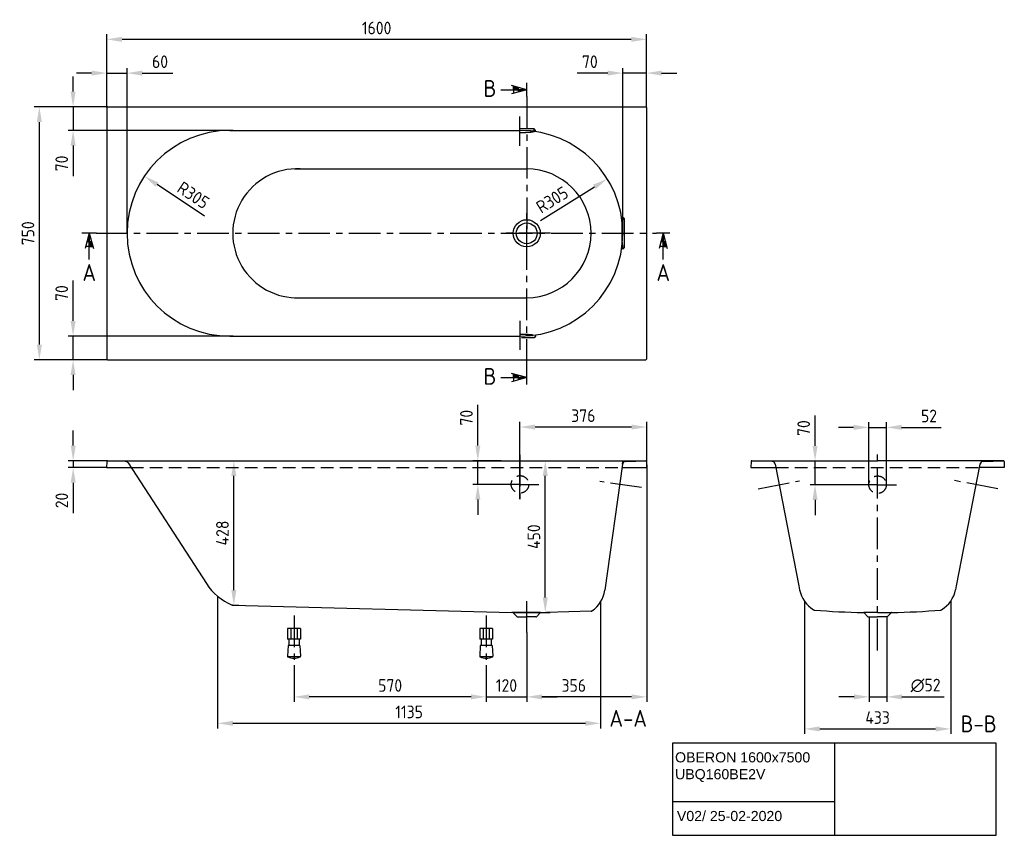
# Model space of a CAD drawing. Extents: x 692 to 3611, y 290 to 2708.
import ezdxf
from ezdxf.enums import TextEntityAlignment as Align

# ---------------------------------------------------------------- set-up
doc = ezdxf.new("R2010")
doc.units = 0
doc.header["$LTSCALE"] = 75
doc.header["$MEASUREMENT"] = 0
doc.linetypes.add('CENTER', pattern=[2, 1.25, -0.25, 0.25, -0.25])
doc.linetypes.add('DASHED', pattern=[0.75, 0.5, -0.25])
doc.layers.get('0').update_dxf_attribs({"linetype": 'CONTINUOUS'})
doc.layers.get('DEFPOINTS').update_dxf_attribs({"linetype": 'CONTINUOUS'})
for name, color, linetype in [('BEMATING', 7, 'CONTINUOUS'), ('HARTLIJN', 7, 'CENTER'), ('HULPLIJN', 7, 'DASHED'), ('PEN1', 7, 'CONTINUOUS'), ('PEN2', 7, 'CONTINUOUS'), ('PEN3', 7, 'CONTINUOUS')]:
    doc.layers.add(name, color=color, linetype=linetype)
doc.styles.add('ISO', font='ISO')
doc.styles.add('iso_text', font='isocp.shx')
doc.dimstyles.new('H2_5OS15', dxfattribs={"dimscale": 15, "dimtxt": 2.5, "dimasz": 3, "dimexe": 1, "dimexo": 0, "dimgap": 1, "dimtad": 1, "dimdec": 0, "dimdsep": 46, "dimtxsty": 'ISO', "dimcen": 0, "dimdle": 1.3, "dimclrd": 256, "dimclre": 256, "dimclrt": 7, "dimadec": 0, "dimazin": 0, "dimtfac": 0.714286, "dimtmove": 0, "dimatfit": 3, "dimfxl": 1, "dimtvp": 1, "dimtolj": 1, "dimarcsym": 0})

# ---------------------------------------------------------------- blocks, each defined once
blk = doc.blocks.new('*D0')
at = {"linetype": 'ByBlock'}
for p, q in [((3194.074576, 1394.1), (3194.074576, 1484.635714)), ((3225.016437, 1349.1), (3179.074576, 1349.1)), ((3194.074576, 1279.1), (3194.074576, 1349.1)), ((3323.235622, 1279.1), (3179.074576, 1279.1)), ((3194.074576, 1234.1), (3194.074576, 1189.1))]:
    blk.add_line(p, q, dxfattribs=at)
for points in [[(3186.574576, 1394.1), (3201.574576, 1394.1), (3194.074576, 1349.1)], [(3186.574576, 1234.1), (3201.574576, 1234.1), (3194.074576, 1279.1)]]:
    blk.add_solid(points, dxfattribs=at)
at = {"layer": 'DEFPOINTS', "color": 0, "linetype": 'ByBlock'}
for p in [(3194.074576, 1349.1), (3225.016437, 1349.1), (3323.235622, 1279.1)]:
    blk.add_point(p, dxfattribs=at)
at = {"color": 7, "linetype": 'ByBlock', "insert": (3160.324576, 1446.867857), "char_height": 37.5, "attachment_point": 5, "rotation": 90, "style": 'ISO'}
blk.add_mtext('\\A1;70', dxfattribs=at)
blk = doc.blocks.new('*D1')
at = {"linetype": 'ByBlock'}
for p, q in [((3209.349731, 1279.1), (3209.349731, 1464.1)), ((3261.349731, 1279.1), (3261.349731, 1464.1)), ((3164.349731, 1449.1), (3119.349731, 1449.1)), ((3209.349731, 1449.1), (3261.349731, 1449.1)), ((3306.349731, 1449.1), (3424.206874, 1449.1))]:
    blk.add_line(p, q, dxfattribs=at)
for points in [[(3164.349731, 1456.6), (3164.349731, 1441.6), (3209.349731, 1449.1)], [(3306.349731, 1456.6), (3306.349731, 1441.6), (3261.349731, 1449.1)]]:
    blk.add_solid(points, dxfattribs=at)
at = {"layer": 'DEFPOINTS', "color": 0, "linetype": 'ByBlock'}
for p in [(3261.349731, 1449.1), (3209.349731, 1279.1), (3261.349731, 1279.1)]:
    blk.add_point(p, dxfattribs=at)
at = {"color": 7, "linetype": 'ByBlock', "insert": (3387.778302, 1482.85), "char_height": 37.5, "attachment_point": 5, "style": 'ISO'}
blk.add_mtext('\\A1;52', dxfattribs=at)
blk = doc.blocks.new('*D5')
at = {"linetype": 'ByBlock'}
for p, q in [((905, 2550), (860, 2550)), ((950, 2448), (950, 2565)), ((950, 2550), (1010, 2550)), ((1010, 2075), (1010, 2565)), ((1055, 2550), (1145.535714, 2550))]:
    blk.add_line(p, q, dxfattribs=at)
for points in [[(905, 2557.5), (905, 2542.5), (950, 2550)], [(1055, 2557.5), (1055, 2542.5), (1010, 2550)]]:
    blk.add_solid(points, dxfattribs=at)
at = {"layer": 'DEFPOINTS', "color": 0, "linetype": 'ByBlock'}
for p in [(950, 2550), (950, 2448), (1010, 2075)]:
    blk.add_point(p, dxfattribs=at)
at = {"color": 7, "linetype": 'ByBlock', "insert": (1107.767857, 2583.75), "char_height": 37.5, "attachment_point": 5, "style": 'ISO'}
blk.add_mtext('\\A1;60', dxfattribs=at)
blk = doc.blocks.new('*D2')
at = {"linetype": 'ByBlock'}
for p, q in [((850, 2495), (850, 2540)), ((952, 2450), (835, 2450)), ((850, 2450), (850, 2380)), ((1325, 2380), (835, 2380)), ((850, 2335), (850, 2244.464286))]:
    blk.add_line(p, q, dxfattribs=at)
for points in [[(842.5, 2495), (857.5, 2495), (850, 2450)], [(842.5, 2335), (857.5, 2335), (850, 2380)]]:
    blk.add_solid(points, dxfattribs=at)
at = {"layer": 'DEFPOINTS', "color": 0, "linetype": 'ByBlock'}
for p in [(850, 2450), (952, 2450), (1325, 2380)]:
    blk.add_point(p, dxfattribs=at)
at = {"color": 7, "linetype": 'ByBlock', "insert": (816.25, 2282.232143), "char_height": 37.5, "attachment_point": 5, "rotation": 90, "style": 'ISO'}
blk.add_mtext('\\A1;70', dxfattribs=at)
blk = doc.blocks.new('*D3')
at = {"linetype": 'ByBlock'}
for p, q in [((2435, 2550), (2344.464286, 2550)), ((2480, 2075), (2480, 2565)), ((2550, 2550), (2480, 2550)), ((2550, 2448), (2550, 2565)), ((2595, 2550), (2640, 2550))]:
    blk.add_line(p, q, dxfattribs=at)
for points in [[(2435, 2557.5), (2435, 2542.5), (2480, 2550)], [(2595, 2557.5), (2595, 2542.5), (2550, 2550)]]:
    blk.add_solid(points, dxfattribs=at)
at = {"layer": 'DEFPOINTS', "color": 0, "linetype": 'ByBlock'}
for p in [(2550, 2550), (2550, 2448), (2480, 2075)]:
    blk.add_point(p, dxfattribs=at)
at = {"color": 7, "linetype": 'ByBlock', "insert": (2382.232143, 2583.75), "char_height": 37.5, "attachment_point": 5, "style": 'ISO'}
blk.add_mtext('\\A1;70', dxfattribs=at)
blk = doc.blocks.new('*D4')
at = {"linetype": 'ByBlock'}
for p, q in [((850, 1815), (850, 1935.535714)), ((1325, 1770), (835, 1770)), ((850, 1700), (850, 1770)), ((952, 1700), (835, 1700)), ((850, 1655), (850, 1610))]:
    blk.add_line(p, q, dxfattribs=at)
for points in [[(842.5, 1815), (857.5, 1815), (850, 1770)], [(842.5, 1655), (857.5, 1655), (850, 1700)]]:
    blk.add_solid(points, dxfattribs=at)
at = {"layer": 'DEFPOINTS', "color": 0, "linetype": 'ByBlock'}
for p in [(850, 1770), (1325, 1770), (952, 1700)]:
    blk.add_point(p, dxfattribs=at)
at = {"color": 7, "linetype": 'ByBlock', "insert": (816.25, 1897.767857), "char_height": 37.5, "attachment_point": 5, "rotation": 90, "style": 'ISO'}
blk.add_mtext('\\A1;70', dxfattribs=at)
blk = doc.blocks.new('*D6')
at = {"linetype": 'ByBlock'}
for p, q in [((950, 2448), (950, 2665)), ((2550, 2448), (2550, 2665)), ((2505, 2650), (995, 2650))]:
    blk.add_line(p, q, dxfattribs=at)
for points in [[(995, 2657.5), (995, 2642.5), (950, 2650)], [(2505, 2657.5), (2505, 2642.5), (2550, 2650)]]:
    blk.add_solid(points, dxfattribs=at)
at = {"layer": 'DEFPOINTS', "color": 0, "linetype": 'ByBlock'}
for p in [(950, 2650), (950, 2448), (2550, 2448)]:
    blk.add_point(p, dxfattribs=at)
at = {"color": 7, "linetype": 'ByBlock', "insert": (1750, 2683.75), "char_height": 37.5, "attachment_point": 5, "style": 'ISO'}
blk.add_mtext('\\A1;1600', dxfattribs=at)
blk = doc.blocks.new('*D7')
at = {"linetype": 'ByBlock'}
for p, q in [((952, 2450), (735, 2450)), ((750, 1745), (750, 2405)), ((952, 1700), (735, 1700))]:
    blk.add_line(p, q, dxfattribs=at)
for points in [[(742.5, 2405), (757.5, 2405), (750, 2450)], [(742.5, 1745), (757.5, 1745), (750, 1700)]]:
    blk.add_solid(points, dxfattribs=at)
at = {"layer": 'DEFPOINTS', "color": 0, "linetype": 'ByBlock'}
for p in [(750, 2450), (952, 2450), (952, 1700)]:
    blk.add_point(p, dxfattribs=at)
at = {"color": 7, "linetype": 'ByBlock', "insert": (716.25, 2075), "char_height": 37.5, "attachment_point": 5, "rotation": 90, "style": 'ISO'}
blk.add_mtext('\\A1;750', dxfattribs=at)
blk = doc.blocks.new('*D8')
at = {"linetype": 'ByBlock'}
for p, q in [((2155, 1350), (2265, 1350)), ((2250, 945), (2250, 1305)), ((2155, 900), (2265, 900))]:
    blk.add_line(p, q, dxfattribs=at)
for points in [[(2242.5, 1305), (2257.5, 1305), (2250, 1350)], [(2242.5, 945), (2257.5, 945), (2250, 900)]]:
    blk.add_solid(points, dxfattribs=at)
at = {"layer": 'DEFPOINTS', "color": 0, "linetype": 'ByBlock'}
for p in [(2155, 1350), (2250, 1350), (2155, 900)]:
    blk.add_point(p, dxfattribs=at)
at = {"color": 7, "linetype": 'ByBlock', "insert": (2216.25, 1125), "char_height": 37.5, "attachment_point": 5, "rotation": 90, "style": 'ISO'}
blk.add_mtext('\\A1;450', dxfattribs=at)
blk = doc.blocks.new('*D9')
at = {"linetype": 'ByBlock'}
for p, q in [((1323.53774, 1350), (1341.550184, 1350)), ((1326.550184, 966.67623), (1326.550184, 1305)), ((1323.53774, 921.67623), (1341.550184, 921.67623))]:
    blk.add_line(p, q, dxfattribs=at)
for points in [[(1319.050184, 1305), (1334.050184, 1305), (1326.550184, 1350)], [(1319.050184, 966.67623), (1334.050184, 966.67623), (1326.550184, 921.67623)]]:
    blk.add_solid(points, dxfattribs=at)
at = {"layer": 'DEFPOINTS', "color": 0, "linetype": 'ByBlock'}
for p in [(1323.53774, 1350), (1326.550184, 1350), (1323.53774, 921.67623)]:
    blk.add_point(p, dxfattribs=at)
at = {"color": 7, "linetype": 'ByBlock', "insert": (1292.800184, 1135.838115), "char_height": 37.5, "attachment_point": 5, "rotation": 90, "style": 'ISO'}
blk.add_mtext('\\A1;428', dxfattribs=at)
blk = doc.blocks.new('*D10')
at = {"linetype": 'ByBlock'}
for p, q in [((2050, 1395), (2050, 1515.535714)), ((2118.752921, 1350), (2035, 1350)), ((2050, 1280), (2050, 1350)), ((2118.752921, 1280), (2035, 1280)), ((2050, 1235), (2050, 1190))]:
    blk.add_line(p, q, dxfattribs=at)
for points in [[(2042.5, 1395), (2057.5, 1395), (2050, 1350)], [(2042.5, 1235), (2057.5, 1235), (2050, 1280)]]:
    blk.add_solid(points, dxfattribs=at)
at = {"layer": 'DEFPOINTS', "color": 0, "linetype": 'ByBlock'}
for p in [(2050, 1350), (2118.752921, 1350), (2118.752921, 1280)]:
    blk.add_point(p, dxfattribs=at)
at = {"color": 7, "linetype": 'ByBlock', "insert": (2016.25, 1477.767857), "char_height": 37.5, "attachment_point": 5, "rotation": 90, "style": 'ISO'}
blk.add_mtext('\\A1;70', dxfattribs=at)
blk = doc.blocks.new('*D11')
at = {"linetype": 'ByBlock'}
for p, q in [((2175, 1330), (2175, 1465)), ((2550.698415, 1330), (2550.698415, 1465)), ((2505.698415, 1450), (2220, 1450))]:
    blk.add_line(p, q, dxfattribs=at)
for points in [[(2220, 1457.5), (2220, 1442.5), (2175, 1450)], [(2505.698415, 1457.5), (2505.698415, 1442.5), (2550.698415, 1450)]]:
    blk.add_solid(points, dxfattribs=at)
at = {"layer": 'DEFPOINTS', "color": 0, "linetype": 'ByBlock'}
for p in [(2175, 1450), (2175, 1330), (2550.698415, 1330)]:
    blk.add_point(p, dxfattribs=at)
at = {"color": 7, "linetype": 'ByBlock', "insert": (2362.849208, 1483.75), "char_height": 37.5, "attachment_point": 5, "style": 'ISO'}
blk.add_mtext('\\A1;376', dxfattribs=at)
blk = doc.blocks.new('*D12')
at = {"linetype": 'ByBlock'}
for p, q in [((850.224319, 1395), (850.224319, 1440)), ((951.931378, 1350), (835.224319, 1350)), ((850.224319, 1350), (850.224319, 1330)), ((949.301585, 1330), (835.224319, 1330)), ((850.224319, 1285), (850.224319, 1194.464286))]:
    blk.add_line(p, q, dxfattribs=at)
for points in [[(842.724319, 1395), (857.724319, 1395), (850.224319, 1350)], [(842.724319, 1285), (857.724319, 1285), (850.224319, 1330)]]:
    blk.add_solid(points, dxfattribs=at)
at = {"layer": 'DEFPOINTS', "color": 0, "linetype": 'ByBlock'}
for p in [(850.224319, 1350), (951.931378, 1350), (949.301585, 1330)]:
    blk.add_point(p, dxfattribs=at)
at = {"color": 7, "linetype": 'ByBlock', "insert": (816.474319, 1232.232143), "char_height": 37.5, "attachment_point": 5, "rotation": 90, "style": 'ISO'}
blk.add_mtext('\\A1;20', dxfattribs=at)
blk = doc.blocks.new('*D13')
at = {"linetype": 'ByBlock'}
for p, q in [((1505, 744.176787), (1505, 635)), ((2075, 744.176787), (2075, 635)), ((2030, 650), (1550, 650))]:
    blk.add_line(p, q, dxfattribs=at)
for points in [[(1550, 657.5), (1550, 642.5), (1505, 650)], [(2030, 657.5), (2030, 642.5), (2075, 650)]]:
    blk.add_solid(points, dxfattribs=at)
at = {"layer": 'DEFPOINTS', "color": 0, "linetype": 'ByBlock'}
for p in [(1505, 744.176787), (2075, 744.176787), (1505, 650)]:
    blk.add_point(p, dxfattribs=at)
at = {"color": 7, "linetype": 'ByBlock', "insert": (1790, 683.75), "char_height": 37.5, "attachment_point": 5, "style": 'ISO'}
blk.add_mtext('\\A1;570', dxfattribs=at)
blk = doc.blocks.new('*D14')
at = {"linetype": 'ByBlock'}
for p, q in [((2195, 841.261179), (2195, 635)), ((2075, 694.176787), (2075, 635)), ((2030, 650), (1985, 650)), ((2075, 650), (2195, 650)), ((2240, 650), (2285, 650))]:
    blk.add_line(p, q, dxfattribs=at)
for points in [[(2030, 657.5), (2030, 642.5), (2075, 650)], [(2240, 657.5), (2240, 642.5), (2195, 650)]]:
    blk.add_solid(points, dxfattribs=at)
at = {"layer": 'DEFPOINTS', "color": 0, "linetype": 'ByBlock'}
for p in [(2195, 841.261179), (2075, 694.176787), (2195, 650)]:
    blk.add_point(p, dxfattribs=at)
at = {"color": 7, "linetype": 'ByBlock', "insert": (2135, 683.75), "char_height": 37.5, "attachment_point": 5, "style": 'ISO'}
blk.add_mtext('\\A1;120', dxfattribs=at)
blk = doc.blocks.new('*D15')
at = {"linetype": 'ByBlock'}
for p, q in [((2550.698415, 1330), (2550.698415, 635)), ((2195, 841.261179), (2195, 635)), ((2505.698415, 650), (2240, 650))]:
    blk.add_line(p, q, dxfattribs=at)
for points in [[(2240, 657.5), (2240, 642.5), (2195, 650)], [(2505.698415, 657.5), (2505.698415, 642.5), (2550.698415, 650)]]:
    blk.add_solid(points, dxfattribs=at)
at = {"layer": 'DEFPOINTS', "color": 0, "linetype": 'ByBlock'}
for p in [(2550.698415, 1330), (2195, 841.261179), (2195, 650)]:
    blk.add_point(p, dxfattribs=at)
at = {"color": 7, "linetype": 'ByBlock', "insert": (2334.634098, 683.75), "char_height": 37.5, "attachment_point": 5, "style": 'ISO'}
blk.add_mtext('\\A1;356', dxfattribs=at)
blk = doc.blocks.new('*D16')
at = {"linetype": 'ByBlock'}
for p, q in [((3354.654274, 887), (3354.654274, 635)), ((3406.654274, 887), (3406.654274, 635)), ((3309.654274, 650), (3264.654274, 650)), ((3354.654274, 650), (3406.654274, 650)), ((3451.654274, 650), (3577.011417, 650))]:
    blk.add_line(p, q, dxfattribs=at)
for points in [[(3309.654274, 657.5), (3309.654274, 642.5), (3354.654274, 650)], [(3451.654274, 657.5), (3451.654274, 642.5), (3406.654274, 650)]]:
    blk.add_solid(points, dxfattribs=at)
at = {"layer": 'DEFPOINTS', "color": 0, "linetype": 'ByBlock'}
for p in [(3354.654274, 887), (3406.654274, 887), (3406.654274, 650)]:
    blk.add_point(p, dxfattribs=at)
at = {"color": 7, "linetype": 'ByBlock', "insert": (3521.832845, 683.75), "char_height": 37.5, "attachment_point": 5, "style": 'ISO'}
blk.add_mtext('\\A1;{∅52}', dxfattribs=at)
blk = doc.blocks.new('*D17')
at = {"linetype": 'ByBlock'}
for p, q in [((1278.622326, 948.193077), (1278.622326, 556.592734)), ((2413.854387, 931.494847), (2413.854387, 556.592734)), ((1323.622326, 571.592734), (2368.854387, 571.592734))]:
    blk.add_line(p, q, dxfattribs=at)
for points in [[(1323.622326, 579.092734), (1323.622326, 564.092734), (1278.622326, 571.592734)], [(2368.854387, 579.092734), (2368.854387, 564.092734), (2413.854387, 571.592734)]]:
    blk.add_solid(points, dxfattribs=at)
at = {"layer": 'DEFPOINTS', "color": 0, "linetype": 'ByBlock'}
for p in [(1278.622326, 948.193077), (2413.854387, 931.494847), (2413.854387, 571.592734)]:
    blk.add_point(p, dxfattribs=at)
at = {"color": 7, "linetype": 'ByBlock', "insert": (1846.238357, 605.342734), "char_height": 37.5, "attachment_point": 5, "style": 'ISO'}
blk.add_mtext('\\A1;1135', dxfattribs=at)
blk = doc.blocks.new('*D18')
at = {"linetype": 'ByBlock'}
for p, q in [((3162.767781, 933.632016), (3162.767781, 539.921235)), ((3596.197621, 933.632016), (3596.197621, 539.921235)), ((3207.767781, 554.921235), (3551.197621, 554.921235))]:
    blk.add_line(p, q, dxfattribs=at)
for points in [[(3207.767781, 562.421235), (3207.767781, 547.421235), (3162.767781, 554.921235)], [(3551.197621, 562.421235), (3551.197621, 547.421235), (3596.197621, 554.921235)]]:
    blk.add_solid(points, dxfattribs=at)
at = {"layer": 'DEFPOINTS', "color": 0, "linetype": 'ByBlock'}
for p in [(3162.767781, 933.632016), (3596.197621, 933.632016), (3596.197621, 554.921235)]:
    blk.add_point(p, dxfattribs=at)
at = {"color": 7, "linetype": 'ByBlock', "insert": (3379.482701, 588.671235), "char_height": 37.5, "attachment_point": 5, "style": 'ISO'}
blk.add_mtext('\\A1;433', dxfattribs=at)
blk = doc.blocks.new('*D21')
at = {"layer": 'DEFPOINTS', "color": 0}
for p in [(1061.367572, 2244.397732), (1315, 2075)]:
    blk.add_point(p, dxfattribs=at)
at = {"layer": 'PEN1', "lineweight": -2}
blk.add_line((1239.118167, 2125.680469), (1098.78875, 2219.404624), dxfattribs=at)
at = {"layer": 'PEN1'}
blk.add_solid([(1102.954268, 2225.641487), (1094.623232, 2213.167761), (1061.367572, 2244.397732)], dxfattribs=at)
at = {"layer": 'PEN1', "color": 7, "insert": (1206.408878, 2188.111876), "char_height": 37.5, "attachment_point": 5, "rotation": 326.26156451, "style": 'ISO'}
blk.add_mtext('\\A1;R305', dxfattribs=at)
blk = doc.blocks.new('*D22')
at = {"layer": 'DEFPOINTS', "color": 0}
for p in [(2433.759436, 2236.457594), (2175, 2075)]:
    blk.add_point(p, dxfattribs=at)
at = {"layer": 'PEN1', "lineweight": -2}
blk.add_line((2235.849595, 2112.968197), (2395.581814, 2212.635981), dxfattribs=at)
at = {"layer": 'PEN1'}
blk.add_solid([(2391.611545, 2218.998918), (2399.552083, 2206.273044), (2433.759436, 2236.457594)], dxfattribs=at)
at = {"layer": 'PEN1', "color": 7, "insert": (2270.477616, 2174.35613), "char_height": 37.5, "attachment_point": 5, "rotation": 31.962841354, "style": 'ISO'}
blk.add_mtext('\\A1;R305', dxfattribs=at)

msp = doc.modelspace()

# ---------------------------------------------------------------- linework, layer by layer
at = {"layer": 'BEMATING'}
for p, q in [((2195, 2500.821835), (2149.790925, 2512.93557)), ((2155.4, 2511.432623), (2155.4, 2490.211047)), ((2155.4, 2500.821835), (2155.4, 2511.432623)), ((2117.818922, 2500.821835), (2195, 2500.821835)), ((2195, 2500.821835), (2149.790925, 2488.7081)), ((2195, 2500.821835), (2155.4, 2500.821835)), ((2169.350105, 2507.694704), (2169.350105, 2493.948966)), ((897.932575, 2075), (885.81884, 2029.790925)), ((897.932575, 2075), (910.04631, 2029.790925)), ((897.932575, 2075), (897.932575, 2035.4)), ((897.932575, 1997.818922), (897.932575, 2075)), ((2599.775793, 2075), (2587.662058, 2029.790925)), ((2599.775793, 1997.818922), (2599.775793, 2075)), ((2599.775793, 2075), (2611.889528, 2029.790925)), ((2599.775793, 2075), (2599.775793, 2035.4)), ((904.805443, 2049.350105), (891.059706, 2049.350105)), ((2606.648662, 2049.350105), (2592.902925, 2049.350105)), ((908.543363, 2035.4), (887.321787, 2035.4)), ((897.932575, 2035.4), (908.543363, 2035.4)), ((2610.386581, 2035.4), (2589.165005, 2035.4)), ((2599.775793, 2035.4), (2610.386581, 2035.4)), ((2117.818922, 1647.172502), (2195, 1647.172502)), ((2195, 1647.172502), (2149.790925, 1659.286237)), ((2195, 1647.172502), (2149.790925, 1635.058767)), ((2155.4, 1657.78329), (2155.4, 1636.561714)), ((2155.4, 1647.172502), (2155.4, 1657.78329)), ((2195, 1647.172502), (2155.4, 1647.172502)), ((2169.350105, 1654.045371), (2169.350105, 1640.299634))]:
    msp.add_line(p, q, dxfattribs=at)
msp.add_arc((2548, 1702), 2, 270, 0, dxfattribs=at)
for points in [[(2169.350105, 2507.694704), (2169.350105, 2500.821835), (2155.4, 2511.432623), (2155.4, 2500.821835)], [(2195, 2500.821835), (2169.350105, 2500.821835), (2169.350105, 2493.948966)], [(897.932575, 2075), (897.932575, 2049.350105), (891.059706, 2049.350105)], [(2599.775793, 2075), (2599.775793, 2049.350105), (2592.902925, 2049.350105)], [(904.805443, 2049.350105), (897.932575, 2049.350105), (908.543363, 2035.4), (897.932575, 2035.4)], [(2606.648662, 2049.350105), (2599.775793, 2049.350105), (2610.386581, 2035.4), (2599.775793, 2035.4)], [(2169.350105, 1654.045371), (2169.350105, 1647.172502), (2155.4, 1657.78329), (2155.4, 1647.172502)], [(2195, 1647.172502), (2169.350105, 1647.172502), (2169.350105, 1640.299634)]]:
    msp.add_solid(points, dxfattribs=at)
at = {"layer": 'HARTLIJN'}
for p, q in [((2195, 2480.821835), (2195, 2075)), ((2175, 2334.789871), (2175, 2420.842573)), ((2195, 2003.535835), (2195, 2146.464165)), ((917.932575, 2075), (2579.775793, 2075)), ((2265.293491, 2075), (2115.775068, 2075)), ((2195, 1667.172502), (2195, 2075)), ((2175, 1815.210129), (2175, 1729.157427)), ((3235.349731, 838.237797), (3235.349731, 1432.585867)), ((2175, 1418.113145), (2175, 1277.538538)), ((2175, 1286.474179), (2175, 1384.845225)), ((2175, 1330.540052), (2118.752921, 1330.540052)), ((2175, 1330.540052), (2231.247079, 1330.540052)), ((2535.791848, 1321.355901), (2411.805645, 1338.781026)), ((2881.288165, 1317.500152), (3004.267982, 1341.405007)), ((3235.349731, 1329.640052), (3179.102652, 1329.640052)), ((3235.349731, 1329.640052), (3291.59681, 1329.640052)), ((3591.50374, 1317.093422), (3463.081586, 1342.05616)), ((2195, 891.801231), (2195, 983.923133)), ((1505, 941.801231), (1505, 794.716839)), ((2075, 941.801231), (2075, 794.716839))]:
    msp.add_line(p, q, dxfattribs=at)
at = {"layer": 'HULPLIJN'}
for p, q in [((2217.5, 1765.155849), (2175, 1765.155849)), ((2221.187155, 1769.778783), (2217.5, 1765.155849)), ((2217.5, 1767.977462), (2217.5, 1765.155849)), ((2221.187155, 1771.664617), (2221.187155, 1769.778783)), ((1021.689337, 1380.540052), (2477.470265, 1380.540052)), ((2933.848577, 1380.540052), (3536.850885, 1380.540052))]:
    msp.add_line(p, q, dxfattribs=at)
for centre in [(2175, 1330.540052), (3235.349731, 1329.640052)]:
    msp.add_circle(centre, 26, dxfattribs=at)
at = {"layer": 'HULPLIJN', "extrusion": (0, 0, -1)}
for centre, major_axis, ratio in [((2175, 1771.664617), (46.187155, 0), 0.095746), ((2175, 1767.977462), (42.5, 0), 0.190809)]:
    msp.add_ellipse(centre, major_axis=major_axis, ratio=ratio, start_param=-1.5707963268, end_param=0, dxfattribs=at)
at = {"layer": 'PEN1'}
for p, q in [((950, 2448), (950, 1702)), ((952, 2450), (2548, 2450)), ((2550, 2448), (2550, 1702)), ((1315, 2380), (2175, 2380)), ((2217.5, 2384.844151), (2175, 2384.844151)), ((2217.5, 2382.022538), (2217.5, 2384.844151)), ((2221.187155, 2380.221217), (2217.5, 2384.844151)), ((2221.187155, 2378.335383), (2221.187155, 2380.221217)), ((1506.092692, 2265.981658), (2194.706872, 2265.981658)), ((2479.073598, 2121.09), (2480.766087, 2121.09)), ((2485.381457, 2117.5), (2480.766087, 2121.09)), ((2482.691463, 2117.5), (2485.381457, 2117.5)), ((2485.381457, 2032.5), (2485.381457, 2117.5)), ((2479.073598, 2028.91), (2480.766087, 2028.91)), ((2485.381457, 2032.5), (2480.766087, 2028.91)), ((2482.691463, 2032.5), (2485.381457, 2032.5)), ((1506.092692, 1884.018342), (2194.706872, 1884.018342)), ((1315, 1770), (2175, 1770)), ((952, 1700), (2548, 1700)), ((949.932596, 1398.609851), (949.301585, 1380.540052)), ((949.301585, 1380.540052), (1021.689337, 1380.540052)), ((951.931378, 1400.540052), (2548.068622, 1400.540052)), ((1004.79451, 1398.719446), (952.000262, 1400.538865)), ((1012.836796, 1394.171769), (1245.148341, 1036.44336)), ((2478.825638, 1390.18403), (2426.333847, 1016.685533)), ((2477.470265, 1380.540052), (2550.698415, 1380.540052)), ((2478.825638, 1390.18403), (2480, 1398.540052)), ((2488.434497, 1398.787982), (2480, 1398.540052)), ((2488.434497, 1398.787982), (2548.009858, 1400.539188)), ((2550.067404, 1398.609851), (2550.698415, 1380.540052)), ((2860.282327, 1398.609851), (2859.651316, 1380.540052)), ((2859.651316, 1380.540052), (2933.848577, 1380.540052)), ((2862.281108, 1400.540052), (3235.349731, 1400.540052)), ((2922.353661, 1398.775095), (2862.339873, 1400.539188)), ((2931.876112, 1390.687502), (3002.119401, 1029.317109)), ((3608.418353, 1400.540052), (3235.349731, 1400.540052)), ((3538.82335, 1390.687502), (3468.580061, 1029.317109)), ((3611.048146, 1380.540052), (3536.850885, 1380.540052)), ((3548.345801, 1398.775095), (3608.359589, 1400.539188)), ((3610.417135, 1398.609851), (3611.048146, 1380.540052)), ((3002.119401, 1029.317109), (3004.270666, 1018.24981)), ((3468.580061, 1029.317109), (3466.428796, 1018.24981)), ((3004.270666, 1018.24981), (3004.270666, 1018.24981)), ((3004.270666, 1018.24981), (3004.270666, 1018.24981)), ((3466.428796, 1018.24981), (3466.428796, 1018.24981)), ((3466.428796, 1018.24981), (3466.428796, 1018.24981)), ((1321.745307, 972.599284), (1322.613068, 972.240495)), ((1322.613068, 972.240495), (1323.195999, 972.225231)), ((1323.53774, 972.216282), (1322.613068, 972.240495)), ((1323.53774, 972.216282), (2151.319583, 950.540052)), ((2236, 950.540052), (2151.319583, 950.540052)), ((2166.414214, 938.125838), (2154, 950.540052)), ((2167.828427, 937.540052), (2195, 937.540052)), ((2222.171573, 937.540052), (2195, 937.540052)), ((2223.585786, 938.125838), (2235.144273, 949.684325)), ((2235.144273, 949.684325), (2236, 950.540052)), ((2385.819415, 954.393022), (2253.741072, 950.934429)), ((2387.28979, 954.431525), (2385.819415, 954.393022)), ((3235.349731, 950.540052), (3194.349731, 950.540052)), ((3195.205458, 949.684325), (3194.349731, 950.540052)), ((3195.205458, 949.684325), (3194.349731, 950.540052)), ((3206.763945, 938.125838), (3195.205458, 949.684325)), ((3208.178158, 937.540052), (3235.349731, 937.540052)), ((3235.349731, 950.540052), (3276.349731, 950.540052)), ((3262.521304, 937.540052), (3235.349731, 937.540052)), ((3263.935517, 938.125838), (3275.494004, 949.684325)), ((3275.494004, 949.684325), (3276.349731, 950.540052)), ((1486, 903.401662), (1486, 871.401662)), ((1524, 903.401662), (1486, 903.401662)), ((1496, 903.401662), (1496, 871.401662)), ((1514, 903.401662), (1514, 871.401662)), ((1524, 903.401662), (1524, 871.401662)), ((2056, 903.401662), (2056, 871.401662)), ((2094, 903.401662), (2056, 903.401662)), ((2066, 903.401662), (2066, 871.401662)), ((2084, 903.401662), (2084, 871.401662)), ((2094, 903.401662), (2094, 871.401662)), ((1487.390057, 852.507965), (1485.734637, 820.920671)), ((1524, 871.401662), (1486, 871.401662)), ((1522.733831, 852.460057), (1487.390057, 852.507965)), ((1490, 871.401662), (1490, 852.504428)), ((1520, 871.401662), (1520, 852.463763)), ((1522.733831, 852.460057), (1524.38928, 820.872199)), ((2057.390057, 852.507965), (2055.734637, 820.920671)), ((2094, 871.401662), (2056, 871.401662)), ((2092.733831, 852.460057), (2057.390057, 852.507965)), ((2060, 871.401662), (2060, 852.504428)), ((2090, 871.401662), (2090, 852.463763)), ((2092.733831, 852.460057), (2094.38928, 820.872199)), ((1524.463412, 819.457682), (1485.660721, 819.510279)), ((2094.463412, 819.457682), (2055.660721, 819.510279)), ((2627.126211, 563.395589), (2627.126211, 290.069089)), ((3587.102211, 563.395589), (2627.126211, 563.395589)), ((3107.114211, 563.395589), (3107.114211, 290.069089)), ((3587.102211, 290.069089), (3587.102211, 563.395589)), ((2627.126211, 390.066589), (3107.114211, 390.066589)), ((2627.126211, 290.069089), (3587.102211, 290.069089))]:
    msp.add_line(p, q, dxfattribs=at)
for radius in [40.338, 30.876]:
    msp.add_circle((2195, 2075), radius, dxfattribs=at)
for centre, radius, start, end in [((2548, 2448), 2, 0, 90), ((1315, 2075), 305, 90, 270), ((2175, 2075), 305, 270, 90), ((1514.493205, 2075), 191.166321, 87.481413, 272.518587), ((2194.706872, 2075), 190.981658, 270, 90), ((951.931378, 1398.540052), 2, 88.026228, 178), ((1004.45009, 1388.725379), 10, 33, 88.026228), ((2488.728319, 1388.792299), 10, 91.683713, 172), ((2548.068622, 1398.540052), 2, 2, 91.683713), ((2862.281108, 1398.540052), 2, 88.316287, 178), ((2922.05984, 1388.779412), 10, 11, 88.316287), ((3548.639622, 1388.779412), 10, 91.683713, 169), ((3608.418353, 1398.540052), 2, 2, 91.683713), ((1386.643131, 1128.331151), 168.713194, 213, 247.377142), ((2337.209721, 1029.211113), 90, 304.773864, 352), ((3092.617112, 1035.42262), 90, 191, 238.423843), ((3378.08235, 1035.42262), 90, 301.576157, 349), ((1323.668625, 977.214569), 5, 247.377142, 268.5), ((2167.828427, 939.540052), 2, 225, 270), ((2222.171573, 939.540052), 2, 270, 315), ((2195, 3194.165466), 2244, 271.046906, 271.077785), ((2195, 3194.165466), 2244, 271.077785, 271.5), ((2385.68853, 959.391308), 5, 271.5, 304.773864), ((2337.209721, 1029.211113), 90, 303.810315, 304.773864), ((3048.108441, 963.007302), 5, 238.423843, 265.147666), ((3235.349731, 3194.165466), 2244, 265.200199, 268.922215), ((3235.349731, 3194.165466), 2244, 268.922215, 268.953094), ((3235.349731, 3194.165466), 2244, 268.922215, 268.953094), ((3208.178158, 939.540052), 2, 225, 270), ((3262.521304, 939.540052), 2, 270, 315), ((3277.615325, 947.563005), 3, 91.077785, 135), ((3235.349731, 3194.165466), 2244, 271.046906, 271.077785), ((3235.349731, 3194.165466), 2244, 271.077785, 274.799801), ((3422.591021, 963.007302), 5, 274.852334, 301.576157), ((1487.731896, 820.815999), 2, 177, 248.307708), ((1505.123134, 864.53537), 49.051445, 248.307708, 291.532036), ((1522.392021, 820.767527), 2, 291.532036, 3), ((2057.731896, 820.815999), 2, 177, 248.307708), ((2075.123134, 864.53537), 49.051445, 248.307708, 291.532036), ((2092.392021, 820.767527), 2, 291.532036, 3)]:
    msp.add_arc(centre, radius, start, end, dxfattribs=at)
for centre, major_axis, ratio in [((2175, 2382.022538), (42.5, 0), 0.190809), ((2175, 2378.335383), (46.187155, 0), 0.095746)]:
    msp.add_ellipse(centre, major_axis=major_axis, ratio=ratio, start_param=-1.5707963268, end_param=0, dxfattribs=at)
at = {"layer": 'PEN1', "extrusion": (0, 0, -1)}
for centre, major_axis, ratio, start_param, end_param in [((2482.691463, 2075), (0, -42.5), 0.121869, 0, 3.1415926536), ((2479.093699, 2075), (0, -46.093722), 0.034314, -0.0127089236, 3.1543015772)]:
    msp.add_ellipse(centre, major_axis=major_axis, ratio=ratio, start_param=start_param, end_param=end_param, dxfattribs=at)
at = {"layer": 'PEN2'}
for p, q in [((2195, 2500.821835), (2195, 2520.821835)), ((2195, 2480.821835), (2195, 2500.821835)), ((919.584649, 2075), (876.2805, 2075)), ((917.932575, 2075), (897.932575, 2075)), ((2599.775793, 2075), (2579.775793, 2075)), ((2619.775793, 2075), (2599.775793, 2075)), ((2195, 1647.172502), (2195, 1667.172502)), ((2195, 1627.172502), (2195, 1647.172502))]:
    msp.add_line(p, q, dxfattribs=at)
at = {"layer": 'PEN3'}
for centre, start, end in [((952, 2448), 90, 180), ((952, 1702), 180, 270)]:
    msp.add_arc(centre, 2, start, end, dxfattribs=at)

# ---------------------------------------------------------------- texts
at = {"layer": 'PEN1', "char_height": 30, "attachment_point": 1, "style": 'iso_text'}
for s, insert, width in [('{\\fArial|b0|i0|c0|p34;OBERON 1600x7500 UBQ160BE2V}', (2634.847523, 536.26725), 472.266688), ('{\\fArial|b0|i0|c0|p34;V02/ 25-02-2020}', (2640.207472, 362.321289), 381.9)]:
    msp.add_mtext(s, dxfattribs=dict(at, insert=insert, width=width))
at = {"layer": 'PEN2', "style": 'ISO', "text_generation_flag": 2}
msp.add_text('A-A', height=50, dxfattribs=at).set_placement((2551.605806, 596.963779), align=Align.BOTTOM_LEFT)
at = {"layer": 'PEN2', "style": 'ISO'}
msp.add_text('B-B', height=50, dxfattribs=at).set_placement((3481.475328, 580.38796), align=Align.BOTTOM_LEFT)
for p in [(2086.005825, 2504.437002), (2086.005825, 1650.78767)]:
    msp.add_attdef('B', text='', height=50, dxfattribs=at).set_placement(p, align=Align.MIDDLE)
at = {"layer": 'PEN2', "style": 'ISO', "text_generation_flag": 2}
for p in [(897.932575, 1958.666608), (2599.775793, 1958.666608)]:
    msp.add_attdef('A', text='', height=50, dxfattribs=at).set_placement(p, align=Align.MIDDLE)

# ---------------------------------------------------------------- dimensions: what is measured, and where the dimension line sits
at = {"layer": 'BEMATING'}
dim = msp.add_linear_dim(base=(950, 2650), p1=(2550, 2448), p2=(950, 2448), dimstyle='H2_5OS15', dxfattribs=at)
dim.commit()
dim.dimension.update_dxf_attribs({"geometry": '*D6', "text_midpoint": (1750, 2683.75)})
for base, p1, p2, picture, middle in [((950, 2550), (1010, 2075), (950, 2448), '*D5', (1107.767857, 2550)), ((2550, 2550), (2480, 2075), (2550, 2448), '*D3', (2382.232143, 2550))]:
    dim = msp.add_linear_dim(base=base, p1=p1, p2=p2, dimstyle='H2_5OS15', dxfattribs=at)
    dim.commit()
    dim.dimension.update_dxf_attribs({"geometry": picture, "text_midpoint": middle, "dimtype": 160})
dim = msp.add_linear_dim(base=(850, 2450), p1=(1325, 2380), p2=(952, 2450), angle=90, dimstyle='H2_5OS15', dxfattribs=at)
dim.commit()
dim.dimension.update_dxf_attribs({"geometry": '*D2', "text_midpoint": (850, 2282.232143), "dimtype": 160})
for base, p2, picture, middle in [((750, 2450), (952, 2450), '*D7', (716.25, 2075)), ((850, 1770), (1325, 1770), '*D4', (816.25, 1897.767857))]:
    dim = msp.add_linear_dim(base=base, p1=(952, 1700), p2=p2, angle=90, dimstyle='H2_5OS15', dxfattribs=at)
    dim.commit()
    dim.dimension.update_dxf_attribs({"geometry": picture, "text_midpoint": middle})
for base, p1, p2, angle, picture, middle in [((2050, 1400.540052), (2118.752921, 1330.540052), (2118.752921, 1400.540052), 90, '*D10', (2016.25, 1528.307909)), ((1326.550184, 1400.540052), (1323.53774, 972.216282), (1323.53774, 1400.540052), 270, '*D9', (1292.800184, 1186.378167)), ((2250, 1400.540052), (2155, 950.540052), (2155, 1400.540052), 90, '*D8', (2216.25, 1175.540052))]:
    dim = msp.add_linear_dim(base=base, p1=p1, p2=p2, angle=angle, dimstyle='H2_5OS15', dxfattribs=at)
    dim.commit()
    dim.dimension.update_dxf_attribs({"geometry": picture, "text_midpoint": middle, "insert": (0, 50.540052)})
for base, p1, p2, picture, middle, set_off in [((2175, 1500.540052), (2550.698415, 1380.540052), (2175, 1380.540052), '*D11', (2362.849208, 1534.290052), (0, 50.540052)), ((3261.349731, 1499.640052), (3209.349731, 1329.640052), (3261.349731, 1329.640052), '*D1', (3387.778302, 1533.390052), (0, 50.540052)), ((2413.854387, 622.132786), (1278.622326, 998.733128), (2413.854387, 982.034899), '*D17', (1846.238357, 655.882786), (0, 50.540052)), ((3452.064651, 605.461287), (3018.634811, 984.172068), (3452.064651, 984.172068), '*D18', (3235.349731, 639.211287), (-144.13297, 50.540052)), ((2195, 700.540052), (2075, 744.716839), (2195, 891.801231), '*D14', (2135, 734.290052), (0, 50.540052)), ((1505, 700.540052), (2075, 794.716839), (1505, 794.716839), '*D13', (1790, 734.290052), (0, 50.540052))]:
    dim = msp.add_linear_dim(base=base, p1=p1, p2=p2, dimstyle='H2_5OS15', dxfattribs=at)
    dim.commit()
    dim.dimension.update_dxf_attribs({"geometry": picture, "text_midpoint": middle, "insert": set_off})
for base, p1, p2, angle, picture, middle, set_off in [((3049.941606, 1399.640052), (3179.102652, 1329.640052), (3080.883467, 1399.640052), 90, '*D0', (3049.941606, 1497.407909), (-144.13297, 50.540052)), ((850.224319, 1400.540052), (949.301585, 1380.540052), (951.931378, 1400.540052), 270, '*D12', (850.224319, 1282.772194), (0, 50.540052))]:
    dim = msp.add_linear_dim(base=base, p1=p1, p2=p2, angle=angle, dimstyle='H2_5OS15', dxfattribs=at)
    dim.commit()
    dim.dimension.update_dxf_attribs({"geometry": picture, "text_midpoint": middle, "dimtype": 160, "insert": set_off})
dim = msp.add_linear_dim(base=(2195, 700.540052), p1=(2550.698415, 1380.540052), p2=(2195, 891.801231), dimstyle='H2_5OS15', dxfattribs=at)
dim.commit()
dim.dimension.update_dxf_attribs({"geometry": '*D15', "text_midpoint": (2334.634098, 700.540052), "dimtype": 160, "insert": (0, 50.540052)})
dim = msp.add_linear_dim(base=(3262.521304, 700.540052), p1=(3210.521304, 937.540052), p2=(3262.521304, 937.540052), text='{%%c<>}', dimstyle='H2_5OS15', dxfattribs=at)
dim.commit()
dim.dimension.update_dxf_attribs({"geometry": '*D16', "text_midpoint": (3377.699875, 700.540052), "dimtype": 160, "insert": (-144.13297, 50.540052)})
at = {"layer": 'PEN1'}
for center, mpoint, picture, middle in [((1315, 2075), (1061.367572, 2244.397732), '*D21', (1187.664047, 2160.045992)), ((2175, 2075), (2433.759436, 2236.457594), '*D22', (2288.343825, 2145.722914))]:
    dim = msp.add_radius_dim(center=center, mpoint=mpoint, dimstyle='H2_5OS15', dxfattribs=at)
    dim.commit()
    dim.dimension.update_dxf_attribs({"geometry": picture, "text_midpoint": middle, "dimtype": 164})

doc.saveas('drawing.dxf')
